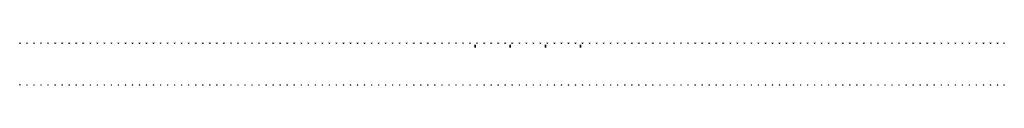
# Model space of a CAD drawing. Header units: millimetres. Extents: x 44 to 324, y -737 to -725.
import ezdxf

# ---------------------------------------------------------------- set-up
doc = ezdxf.new("R2010")
doc.units = ezdxf.units.MM
doc.layers.add('Barandas', color=50, linetype='Continuous')
doc.layers.add('Compuerta', color=1, linetype='Continuous')

msp = doc.modelspace()

# ---------------------------------------------------------------- linework, layer by layer
at = {"layer": 'Barandas'}
for p, q in [((44.43, -724.95, 60.5), (44.43, -724.85, 60.5)), ((44.43, -724.9, 60.5), (44.57, -724.9, 60.5)), ((44.57, -724.85, 60.5), (44.57, -724.95, 60.5)), ((46.43, -724.95, 60.5), (46.43, -724.85, 60.5)), ((46.43, -724.9, 60.5), (46.57, -724.9, 60.5)), ((46.57, -724.85, 60.5), (46.57, -724.95, 60.5)), ((48.43, -724.95, 60.5), (48.43, -724.85, 60.5)), ((48.43, -724.9, 60.5), (48.57, -724.9, 60.5)), ((48.57, -724.85, 60.5), (48.57, -724.95, 60.5)), ((50.43, -724.95, 60.5), (50.43, -724.85, 60.5)), ((50.43, -724.9, 60.5), (50.57, -724.9, 60.5)), ((50.57, -724.85, 60.5), (50.57, -724.95, 60.5)), ((52.43, -724.95, 60.5), (52.43, -724.85, 60.5)), ((52.43, -724.9, 60.5), (52.57, -724.9, 60.5)), ((52.57, -724.85, 60.5), (52.57, -724.95, 60.5)), ((54.43, -724.95, 60.5), (54.43, -724.85, 60.5)), ((54.43, -724.9, 60.5), (54.57, -724.9, 60.5)), ((54.57, -724.85, 60.5), (54.57, -724.95, 60.5)), ((56.43, -724.95, 60.5), (56.43, -724.85, 60.5)), ((56.43, -724.9, 60.5), (56.57, -724.9, 60.5)), ((56.57, -724.85, 60.5), (56.57, -724.95, 60.5)), ((58.43, -724.95, 60.5), (58.43, -724.85, 60.5)), ((58.43, -724.9, 60.5), (58.57, -724.9, 60.5)), ((58.57, -724.85, 60.5), (58.57, -724.95, 60.5)), ((60.43, -724.95, 60.5), (60.43, -724.85, 60.5)), ((60.43, -724.9, 60.5), (60.57, -724.9, 60.5)), ((60.57, -724.85, 60.5), (60.57, -724.95, 60.5)), ((62.43, -724.95, 60.5), (62.43, -724.85, 60.5)), ((62.43, -724.9, 60.5), (62.57, -724.9, 60.5)), ((62.57, -724.85, 60.5), (62.57, -724.95, 60.5)), ((64.43, -724.95, 60.5), (64.43, -724.85, 60.5)), ((64.43, -724.9, 60.5), (64.57, -724.9, 60.5)), ((64.57, -724.85, 60.5), (64.57, -724.95, 60.5)), ((66.43, -724.95, 60.5), (66.43, -724.85, 60.5)), ((66.43, -724.9, 60.5), (66.57, -724.9, 60.5)), ((66.57, -724.85, 60.5), (66.57, -724.95, 60.5)), ((68.43, -724.95, 60.5), (68.43, -724.85, 60.5)), ((68.43, -724.9, 60.5), (68.57, -724.9, 60.5)), ((68.57, -724.85, 60.5), (68.57, -724.95, 60.5)), ((70.43, -724.95, 60.5), (70.43, -724.85, 60.5)), ((70.43, -724.9, 60.5), (70.57, -724.9, 60.5)), ((70.57, -724.85, 60.5), (70.57, -724.95, 60.5)), ((72.43, -724.95, 60.5), (72.43, -724.85, 60.5)), ((72.43, -724.9, 60.5), (72.57, -724.9, 60.5)), ((72.57, -724.85, 60.5), (72.57, -724.95, 60.5)), ((74.43, -724.95, 60.5), (74.43, -724.85, 60.5)), ((74.43, -724.9, 60.5), (74.57, -724.9, 60.5)), ((74.57, -724.85, 60.5), (74.57, -724.95, 60.5)), ((76.43, -724.95, 60.5), (76.43, -724.85, 60.5)), ((76.43, -724.9, 60.5), (76.57, -724.9, 60.5)), ((76.57, -724.85, 60.5), (76.57, -724.95, 60.5)), ((78.43, -724.95, 60.5), (78.43, -724.85, 60.5)), ((78.43, -724.9, 60.5), (78.57, -724.9, 60.5)), ((78.57, -724.85, 60.5), (78.57, -724.95, 60.5)), ((80.43, -724.95, 60.5), (80.43, -724.85, 60.5)), ((80.43, -724.9, 60.5), (80.57, -724.9, 60.5)), ((80.57, -724.85, 60.5), (80.57, -724.95, 60.5)), ((82.43, -724.95, 60.5), (82.43, -724.85, 60.5)), ((82.43, -724.9, 60.5), (82.57, -724.9, 60.5)), ((82.57, -724.85, 60.5), (82.57, -724.95, 60.5)), ((84.43, -724.95, 60.5), (84.43, -724.85, 60.5)), ((84.43, -724.9, 60.5), (84.57, -724.9, 60.5)), ((84.57, -724.85, 60.5), (84.57, -724.95, 60.5)), ((86.43, -724.95, 60.5), (86.43, -724.85, 60.5)), ((86.43, -724.9, 60.5), (86.57, -724.9, 60.5)), ((86.57, -724.85, 60.5), (86.57, -724.95, 60.5)), ((88.43, -724.95, 60.5), (88.43, -724.85, 60.5)), ((88.43, -724.9, 60.5), (88.57, -724.9, 60.5)), ((88.57, -724.85, 60.5), (88.57, -724.95, 60.5)), ((90.43, -724.95, 60.5), (90.43, -724.85, 60.5)), ((90.43, -724.9, 60.5), (90.57, -724.9, 60.5)), ((90.57, -724.85, 60.5), (90.57, -724.95, 60.5)), ((92.43, -724.95, 60.5), (92.43, -724.85, 60.5)), ((92.43, -724.9, 60.5), (92.57, -724.9, 60.5)), ((92.57, -724.85, 60.5), (92.57, -724.95, 60.5)), ((94.43, -724.95, 60.5), (94.43, -724.85, 60.5)), ((94.43, -724.9, 60.5), (94.57, -724.9, 60.5)), ((94.57, -724.85, 60.5), (94.57, -724.95, 60.5)), ((96.43, -724.95, 60.5), (96.43, -724.85, 60.5)), ((96.43, -724.9, 60.5), (96.57, -724.9, 60.5)), ((96.57, -724.85, 60.5), (96.57, -724.95, 60.5)), ((98.43, -724.95, 60.5), (98.43, -724.85, 60.5)), ((98.43, -724.9, 60.5), (98.57, -724.9, 60.5)), ((98.57, -724.85, 60.5), (98.57, -724.95, 60.5)), ((100.43, -724.95, 60.5), (100.43, -724.85, 60.5)), ((100.43, -724.9, 60.5), (100.57, -724.9, 60.5)), ((100.57, -724.85, 60.5), (100.57, -724.95, 60.5)), ((102.43, -724.95, 60.5), (102.43, -724.85, 60.5)), ((102.43, -724.9, 60.5), (102.57, -724.9, 60.5)), ((102.57, -724.85, 60.5), (102.57, -724.95, 60.5)), ((104.43, -724.95, 60.5), (104.43, -724.85, 60.5)), ((104.43, -724.9, 60.5), (104.57, -724.9, 60.5)), ((104.57, -724.85, 60.5), (104.57, -724.95, 60.5)), ((106.43, -724.95, 60.5), (106.43, -724.85, 60.5)), ((106.43, -724.9, 60.5), (106.57, -724.9, 60.5)), ((106.57, -724.85, 60.5), (106.57, -724.95, 60.5)), ((108.43, -724.95, 60.5), (108.43, -724.85, 60.5)), ((108.43, -724.9, 60.5), (108.57, -724.9, 60.5)), ((108.57, -724.85, 60.5), (108.57, -724.95, 60.5)), ((110.43, -724.95, 60.5), (110.43, -724.85, 60.5)), ((110.43, -724.9, 60.5), (110.57, -724.9, 60.5)), ((110.57, -724.85, 60.5), (110.57, -724.95, 60.5)), ((112.43, -724.95, 60.5), (112.43, -724.85, 60.5)), ((112.43, -724.9, 60.5), (112.57, -724.9, 60.5)), ((112.57, -724.85, 60.5), (112.57, -724.95, 60.5)), ((114.43, -724.95, 60.5), (114.43, -724.85, 60.5)), ((114.43, -724.9, 60.5), (114.57, -724.9, 60.5)), ((114.57, -724.85, 60.5), (114.57, -724.95, 60.5)), ((116.43, -724.95, 60.5), (116.43, -724.85, 60.5)), ((116.43, -724.9, 60.5), (116.57, -724.9, 60.5)), ((116.57, -724.85, 60.5), (116.57, -724.95, 60.5)), ((118.43, -724.95, 60.5), (118.43, -724.85, 60.5)), ((118.43, -724.9, 60.5), (118.57, -724.9, 60.5)), ((118.57, -724.85, 60.5), (118.57, -724.95, 60.5)), ((120.43, -724.95, 60.5), (120.43, -724.85, 60.5)), ((120.43, -724.9, 60.5), (120.57, -724.9, 60.5)), ((120.57, -724.85, 60.5), (120.57, -724.95, 60.5)), ((122.43, -724.95, 60.5), (122.43, -724.85, 60.5)), ((122.43, -724.9, 60.5), (122.57, -724.9, 60.5)), ((122.57, -724.85, 60.5), (122.57, -724.95, 60.5)), ((124.43, -724.95, 60.5), (124.43, -724.85, 60.5)), ((124.43, -724.9, 60.5), (124.57, -724.9, 60.5)), ((124.57, -724.85, 60.5), (124.57, -724.95, 60.5)), ((126.43, -724.95, 60.5), (126.43, -724.85, 60.5)), ((126.43, -724.9, 60.5), (126.57, -724.9, 60.5)), ((126.57, -724.85, 60.5), (126.57, -724.95, 60.5)), ((128.43, -724.95, 60.5), (128.43, -724.85, 60.5)), ((128.43, -724.9, 60.5), (128.57, -724.9, 60.5)), ((128.57, -724.85, 60.5), (128.57, -724.95, 60.5)), ((130.43, -724.95, 60.5), (130.43, -724.85, 60.5)), ((130.43, -724.9, 60.5), (130.57, -724.9, 60.5)), ((130.57, -724.85, 60.5), (130.57, -724.95, 60.5)), ((132.43, -724.95, 60.5), (132.43, -724.85, 60.5)), ((132.43, -724.9, 60.5), (132.57, -724.9, 60.5)), ((132.57, -724.85, 60.5), (132.57, -724.95, 60.5)), ((134.43, -724.95, 60.5), (134.43, -724.85, 60.5)), ((134.43, -724.9, 60.5), (134.57, -724.9, 60.5)), ((134.57, -724.85, 60.5), (134.57, -724.95, 60.5)), ((136.43, -724.95, 60.5), (136.43, -724.85, 60.5)), ((136.43, -724.9, 60.5), (136.57, -724.9, 60.5)), ((136.57, -724.85, 60.5), (136.57, -724.95, 60.5)), ((138.43, -724.95, 60.5), (138.43, -724.85, 60.5)), ((138.43, -724.9, 60.5), (138.57, -724.9, 60.5)), ((138.57, -724.85, 60.5), (138.57, -724.95, 60.5)), ((140.43, -724.95, 60.5), (140.43, -724.85, 60.5)), ((140.43, -724.9, 60.5), (140.57, -724.9, 60.5)), ((140.57, -724.85, 60.5), (140.57, -724.95, 60.5)), ((142.43, -724.95, 60.5), (142.43, -724.85, 60.5)), ((142.43, -724.9, 60.5), (142.57, -724.9, 60.5)), ((142.57, -724.85, 60.5), (142.57, -724.95, 60.5)), ((144.43, -724.95, 60.5), (144.43, -724.85, 60.5)), ((144.43, -724.9, 60.5), (144.57, -724.9, 60.5)), ((144.57, -724.85, 60.5), (144.57, -724.95, 60.5)), ((146.43, -724.95, 60.5), (146.43, -724.85, 60.5)), ((146.43, -724.9, 60.5), (146.57, -724.9, 60.5)), ((146.57, -724.85, 60.5), (146.57, -724.95, 60.5)), ((148.43, -724.95, 60.5), (148.43, -724.85, 60.5)), ((148.43, -724.9, 60.5), (148.57, -724.9, 60.5)), ((148.57, -724.85, 60.5), (148.57, -724.95, 60.5)), ((150.43, -724.95, 60.5), (150.43, -724.85, 60.5)), ((150.43, -724.9, 60.5), (150.57, -724.9, 60.5)), ((150.57, -724.85, 60.5), (150.57, -724.95, 60.5)), ((152.43, -724.95, 60.5), (152.43, -724.85, 60.5)), ((152.43, -724.9, 60.5), (152.57, -724.9, 60.5)), ((152.57, -724.85, 60.5), (152.57, -724.95, 60.5)), ((154.43, -724.95, 60.5), (154.43, -724.85, 60.5)), ((154.43, -724.9, 60.5), (154.57, -724.9, 60.5)), ((154.57, -724.85, 60.5), (154.57, -724.95, 60.5)), ((156.43, -724.95, 60.5), (156.43, -724.85, 60.5)), ((156.43, -724.9, 60.5), (156.57, -724.9, 60.5)), ((156.57, -724.85, 60.5), (156.57, -724.95, 60.5)), ((158.43, -724.95, 60.5), (158.43, -724.85, 60.5)), ((158.43, -724.9, 60.5), (158.57, -724.9, 60.5)), ((158.57, -724.85, 60.5), (158.57, -724.95, 60.5)), ((160.43, -724.95, 60.5), (160.43, -724.85, 60.5)), ((160.43, -724.9, 60.5), (160.57, -724.9, 60.5)), ((160.57, -724.85, 60.5), (160.57, -724.95, 60.5)), ((162.43, -724.95, 60.5), (162.43, -724.85, 60.5)), ((162.43, -724.9, 60.5), (162.57, -724.9, 60.5)), ((162.57, -724.85, 60.5), (162.57, -724.95, 60.5)), ((164.43, -724.95, 60.5), (164.43, -724.85, 60.5)), ((164.43, -724.9, 60.5), (164.57, -724.9, 60.5)), ((164.57, -724.85, 60.5), (164.57, -724.95, 60.5)), ((166.43, -724.95, 60.5), (166.43, -724.85, 60.5)), ((166.43, -724.9, 60.5), (166.57, -724.9, 60.5)), ((166.57, -724.85, 60.5), (166.57, -724.95, 60.5)), ((168.43, -724.95, 60.5), (168.43, -724.85, 60.5)), ((168.43, -724.9, 60.5), (168.57, -724.9, 60.5)), ((168.57, -724.85, 60.5), (168.57, -724.95, 60.5)), ((170.43, -724.95, 60.5), (170.43, -724.85, 60.5)), ((170.43, -724.9, 60.5), (170.57, -724.9, 60.5)), ((170.57, -724.85, 60.5), (170.57, -724.95, 60.5)), ((172.43, -724.95, 60.5), (172.43, -724.85, 60.5)), ((172.43, -724.9, 60.5), (172.57, -724.9, 60.5)), ((172.57, -724.85, 60.5), (172.57, -724.95, 60.5)), ((174.43, -724.95, 60.5), (174.43, -724.85, 60.5)), ((174.43, -724.9, 60.5), (174.57, -724.9, 60.5)), ((174.57, -724.85, 60.5), (174.57, -724.95, 60.5)), ((176.43, -724.95, 60.5), (176.43, -724.85, 60.5)), ((176.43, -724.9, 60.5), (176.57, -724.9, 60.5)), ((176.57, -724.85, 60.5), (176.57, -724.95, 60.5)), ((178.43, -724.95, 60.5), (178.43, -724.85, 60.5)), ((178.43, -724.9, 60.5), (178.57, -724.9, 60.5)), ((178.57, -724.85, 60.5), (178.57, -724.95, 60.5)), ((180.43, -724.95, 60.5), (180.43, -724.85, 60.5)), ((180.43, -724.9, 60.5), (180.57, -724.9, 60.5)), ((180.57, -724.85, 60.5), (180.57, -724.95, 60.5)), ((182.43, -724.95, 60.5), (182.43, -724.85, 60.5)), ((182.43, -724.9, 60.5), (182.57, -724.9, 60.5)), ((182.57, -724.85, 60.5), (182.57, -724.95, 60.5)), ((184.43, -724.95, 60.5), (184.43, -724.85, 60.5)), ((184.43, -724.9, 60.5), (184.57, -724.9, 60.5)), ((184.57, -724.85, 60.5), (184.57, -724.95, 60.5)), ((186.43, -724.95, 60.5), (186.43, -724.85, 60.5)), ((186.43, -724.9, 60.5), (186.57, -724.9, 60.5)), ((186.57, -724.85, 60.5), (186.57, -724.95, 60.5)), ((188.43, -724.95, 60.5), (188.43, -724.85, 60.5)), ((188.43, -724.9, 60.5), (188.57, -724.9, 60.5)), ((188.57, -724.85, 60.5), (188.57, -724.95, 60.5)), ((190.43, -724.95, 60.5), (190.43, -724.85, 60.5)), ((190.43, -724.9, 60.5), (190.57, -724.9, 60.5)), ((190.57, -724.85, 60.5), (190.57, -724.95, 60.5)), ((192.43, -724.95, 60.5), (192.43, -724.85, 60.5)), ((192.43, -724.9, 60.5), (192.57, -724.9, 60.5)), ((192.57, -724.85, 60.5), (192.57, -724.95, 60.5)), ((194.43, -724.95, 60.5), (194.43, -724.85, 60.5)), ((194.43, -724.9, 60.5), (194.57, -724.9, 60.5)), ((194.57, -724.85, 60.5), (194.57, -724.95, 60.5)), ((196.43, -724.95, 60.5), (196.43, -724.85, 60.5)), ((196.43, -724.9, 60.5), (196.57, -724.9, 60.5)), ((196.57, -724.85, 60.5), (196.57, -724.95, 60.5)), ((198.43, -724.95, 60.5), (198.43, -724.85, 60.5)), ((198.43, -724.9, 60.5), (198.57, -724.9, 60.5)), ((198.57, -724.85, 60.5), (198.57, -724.95, 60.5)), ((200.43, -724.95, 60.5), (200.43, -724.85, 60.5)), ((200.43, -724.9, 60.5), (200.57, -724.9, 60.5)), ((200.57, -724.85, 60.5), (200.57, -724.95, 60.5)), ((202.43, -724.95, 60.5), (202.43, -724.85, 60.5)), ((202.43, -724.9, 60.5), (202.57, -724.9, 60.5)), ((202.57, -724.85, 60.5), (202.57, -724.95, 60.5)), ((204.43, -724.95, 60.5), (204.43, -724.85, 60.5)), ((204.43, -724.9, 60.5), (204.57, -724.9, 60.5)), ((204.57, -724.85, 60.5), (204.57, -724.95, 60.5)), ((206.43, -724.95, 60.5), (206.43, -724.85, 60.5)), ((206.43, -724.9, 60.5), (206.57, -724.9, 60.5)), ((206.57, -724.85, 60.5), (206.57, -724.95, 60.5)), ((208.43, -724.95, 60.5), (208.43, -724.85, 60.5)), ((208.43, -724.9, 60.5), (208.57, -724.9, 60.5)), ((208.57, -724.85, 60.5), (208.57, -724.95, 60.5)), ((210.43, -724.95, 60.5), (210.43, -724.85, 60.5)), ((210.43, -724.9, 60.5), (210.57, -724.9, 60.5)), ((210.57, -724.85, 60.5), (210.57, -724.95, 60.5)), ((212.43, -724.95, 60.5), (212.43, -724.85, 60.5)), ((212.43, -724.9, 60.5), (212.57, -724.9, 60.5)), ((212.57, -724.85, 60.5), (212.57, -724.95, 60.5)), ((214.43, -724.95, 60.5), (214.43, -724.85, 60.5)), ((214.43, -724.9, 60.5), (214.57, -724.9, 60.5)), ((214.57, -724.85, 60.5), (214.57, -724.95, 60.5)), ((216.43, -724.95, 60.5), (216.43, -724.85, 60.5)), ((216.43, -724.9, 60.5), (216.57, -724.9, 60.5)), ((216.57, -724.85, 60.5), (216.57, -724.95, 60.5)), ((218.43, -724.95, 60.5), (218.43, -724.85, 60.5)), ((218.43, -724.9, 60.5), (218.57, -724.9, 60.5)), ((218.57, -724.85, 60.5), (218.57, -724.95, 60.5)), ((220.43, -724.95, 60.5), (220.43, -724.85, 60.5)), ((220.43, -724.9, 60.5), (220.57, -724.9, 60.5)), ((220.57, -724.85, 60.5), (220.57, -724.95, 60.5)), ((222.43, -724.95, 60.5), (222.43, -724.85, 60.5)), ((222.43, -724.9, 60.5), (222.57, -724.9, 60.5)), ((222.57, -724.85, 60.5), (222.57, -724.95, 60.5)), ((224.43, -724.95, 60.5), (224.43, -724.85, 60.5)), ((224.43, -724.9, 60.5), (224.57, -724.9, 60.5)), ((224.57, -724.85, 60.5), (224.57, -724.95, 60.5)), ((226.43, -724.95, 60.5), (226.43, -724.85, 60.5)), ((226.43, -724.9, 60.5), (226.57, -724.9, 60.5)), ((226.57, -724.85, 60.5), (226.57, -724.95, 60.5)), ((228.43, -724.95, 60.5), (228.43, -724.85, 60.5)), ((228.43, -724.9, 60.5), (228.57, -724.9, 60.5)), ((228.57, -724.85, 60.5), (228.57, -724.95, 60.5)), ((230.43, -724.95, 60.5), (230.43, -724.85, 60.5)), ((230.43, -724.9, 60.5), (230.57, -724.9, 60.5)), ((230.57, -724.85, 60.5), (230.57, -724.95, 60.5)), ((232.43, -724.95, 60.5), (232.43, -724.85, 60.5)), ((232.43, -724.9, 60.5), (232.57, -724.9, 60.5)), ((232.57, -724.85, 60.5), (232.57, -724.95, 60.5)), ((234.43, -724.95, 60.5), (234.43, -724.85, 60.5)), ((234.43, -724.9, 60.5), (234.57, -724.9, 60.5)), ((234.57, -724.85, 60.5), (234.57, -724.95, 60.5)), ((236.43, -724.95, 60.5), (236.43, -724.85, 60.5)), ((236.43, -724.9, 60.5), (236.57, -724.9, 60.5)), ((236.57, -724.85, 60.5), (236.57, -724.95, 60.5)), ((238.43, -724.95, 60.5), (238.43, -724.85, 60.5)), ((238.43, -724.9, 60.5), (238.57, -724.9, 60.5)), ((238.57, -724.85, 60.5), (238.57, -724.95, 60.5)), ((240.43, -724.95, 60.5), (240.43, -724.85, 60.5)), ((240.43, -724.9, 60.5), (240.57, -724.9, 60.5)), ((240.57, -724.85, 60.5), (240.57, -724.95, 60.5)), ((242.43, -724.95, 60.5), (242.43, -724.85, 60.5)), ((242.43, -724.9, 60.5), (242.57, -724.9, 60.5)), ((242.57, -724.85, 60.5), (242.57, -724.95, 60.5)), ((244.43, -724.95, 60.5), (244.43, -724.85, 60.5)), ((244.43, -724.9, 60.5), (244.57, -724.9, 60.5)), ((244.57, -724.85, 60.5), (244.57, -724.95, 60.5)), ((246.43, -724.95, 60.5), (246.43, -724.85, 60.5)), ((246.43, -724.9, 60.5), (246.57, -724.9, 60.5)), ((246.57, -724.85, 60.5), (246.57, -724.95, 60.5)), ((248.43, -724.95, 60.5), (248.43, -724.85, 60.5)), ((248.43, -724.9, 60.5), (248.57, -724.9, 60.5)), ((248.57, -724.85, 60.5), (248.57, -724.95, 60.5)), ((250.43, -724.95, 60.5), (250.43, -724.85, 60.5)), ((250.43, -724.9, 60.5), (250.57, -724.9, 60.5)), ((250.57, -724.85, 60.5), (250.57, -724.95, 60.5)), ((252.43, -724.95, 60.5), (252.43, -724.85, 60.5)), ((252.43, -724.9, 60.5), (252.57, -724.9, 60.5)), ((252.57, -724.85, 60.5), (252.57, -724.95, 60.5)), ((254.43, -724.95, 60.5), (254.43, -724.85, 60.5)), ((254.43, -724.9, 60.5), (254.57, -724.9, 60.5)), ((254.57, -724.85, 60.5), (254.57, -724.95, 60.5)), ((256.43, -724.95, 60.5), (256.43, -724.85, 60.5)), ((256.43, -724.9, 60.5), (256.57, -724.9, 60.5)), ((256.57, -724.85, 60.5), (256.57, -724.95, 60.5)), ((258.43, -724.95, 60.5), (258.43, -724.85, 60.5)), ((258.43, -724.9, 60.5), (258.57, -724.9, 60.5)), ((258.57, -724.85, 60.5), (258.57, -724.95, 60.5)), ((260.43, -724.95, 60.5), (260.43, -724.85, 60.5)), ((260.43, -724.9, 60.5), (260.57, -724.9, 60.5)), ((260.57, -724.85, 60.5), (260.57, -724.95, 60.5)), ((262.43, -724.95, 60.5), (262.43, -724.85, 60.5)), ((262.43, -724.9, 60.5), (262.57, -724.9, 60.5)), ((262.57, -724.85, 60.5), (262.57, -724.95, 60.5)), ((264.43, -724.95, 60.5), (264.43, -724.85, 60.5)), ((264.43, -724.9, 60.5), (264.57, -724.9, 60.5)), ((264.57, -724.85, 60.5), (264.57, -724.95, 60.5)), ((266.43, -724.95, 60.5), (266.43, -724.85, 60.5)), ((266.43, -724.9, 60.5), (266.57, -724.9, 60.5)), ((266.57, -724.85, 60.5), (266.57, -724.95, 60.5)), ((268.43, -724.95, 60.5), (268.43, -724.85, 60.5)), ((268.43, -724.9, 60.5), (268.57, -724.9, 60.5)), ((268.57, -724.85, 60.5), (268.57, -724.95, 60.5)), ((270.43, -724.95, 60.5), (270.43, -724.85, 60.5)), ((270.43, -724.9, 60.5), (270.57, -724.9, 60.5)), ((270.57, -724.85, 60.5), (270.57, -724.95, 60.5)), ((272.43, -724.95, 60.5), (272.43, -724.85, 60.5)), ((272.43, -724.9, 60.5), (272.57, -724.9, 60.5)), ((272.57, -724.85, 60.5), (272.57, -724.95, 60.5)), ((274.43, -724.95, 60.5), (274.43, -724.85, 60.5)), ((274.43, -724.9, 60.5), (274.57, -724.9, 60.5)), ((274.57, -724.85, 60.5), (274.57, -724.95, 60.5)), ((276.43, -724.95, 60.5), (276.43, -724.85, 60.5)), ((276.43, -724.9, 60.5), (276.57, -724.9, 60.5)), ((276.57, -724.85, 60.5), (276.57, -724.95, 60.5)), ((278.43, -724.95, 60.5), (278.43, -724.85, 60.5)), ((278.43, -724.9, 60.5), (278.57, -724.9, 60.5)), ((278.57, -724.85, 60.5), (278.57, -724.95, 60.5)), ((280.43, -724.95, 60.5), (280.43, -724.85, 60.5)), ((280.43, -724.9, 60.5), (280.57, -724.9, 60.5)), ((280.57, -724.85, 60.5), (280.57, -724.95, 60.5)), ((282.43, -724.95, 60.5), (282.43, -724.85, 60.5)), ((282.43, -724.9, 60.5), (282.57, -724.9, 60.5)), ((282.57, -724.85, 60.5), (282.57, -724.95, 60.5)), ((284.43, -724.95, 60.5), (284.43, -724.85, 60.5)), ((284.43, -724.9, 60.5), (284.57, -724.9, 60.5)), ((284.57, -724.85, 60.5), (284.57, -724.95, 60.5)), ((286.43, -724.95, 60.5), (286.43, -724.85, 60.5)), ((286.43, -724.9, 60.5), (286.57, -724.9, 60.5)), ((286.57, -724.85, 60.5), (286.57, -724.95, 60.5)), ((288.43, -724.95, 60.5), (288.43, -724.85, 60.5)), ((288.43, -724.9, 60.5), (288.57, -724.9, 60.5)), ((288.57, -724.85, 60.5), (288.57, -724.95, 60.5)), ((290.43, -724.95, 60.5), (290.43, -724.85, 60.5)), ((290.43, -724.9, 60.5), (290.57, -724.9, 60.5)), ((290.57, -724.85, 60.5), (290.57, -724.95, 60.5)), ((292.43, -724.95, 60.5), (292.43, -724.85, 60.5)), ((292.43, -724.9, 60.5), (292.57, -724.9, 60.5)), ((292.57, -724.85, 60.5), (292.57, -724.95, 60.5)), ((294.43, -724.95, 60.5), (294.43, -724.85, 60.5)), ((294.43, -724.9, 60.5), (294.57, -724.9, 60.5)), ((294.57, -724.85, 60.5), (294.57, -724.95, 60.5)), ((296.43, -724.95, 60.5), (296.43, -724.85, 60.5)), ((296.43, -724.9, 60.5), (296.57, -724.9, 60.5)), ((296.57, -724.85, 60.5), (296.57, -724.95, 60.5)), ((298.43, -724.95, 60.5), (298.43, -724.85, 60.5)), ((298.43, -724.9, 60.5), (298.57, -724.9, 60.5)), ((298.57, -724.85, 60.5), (298.57, -724.95, 60.5)), ((300.43, -724.95, 60.5), (300.43, -724.85, 60.5)), ((300.43, -724.9, 60.5), (300.57, -724.9, 60.5)), ((300.57, -724.85, 60.5), (300.57, -724.95, 60.5)), ((302.43, -724.95, 60.5), (302.43, -724.85, 60.5)), ((302.43, -724.9, 60.5), (302.57, -724.9, 60.5)), ((302.57, -724.85, 60.5), (302.57, -724.95, 60.5)), ((304.43, -724.95, 60.5), (304.43, -724.85, 60.5)), ((304.43, -724.9, 60.5), (304.57, -724.9, 60.5)), ((304.57, -724.85, 60.5), (304.57, -724.95, 60.5)), ((306.43, -724.95, 60.5), (306.43, -724.85, 60.5)), ((306.43, -724.9, 60.5), (306.57, -724.9, 60.5)), ((306.57, -724.85, 60.5), (306.57, -724.95, 60.5)), ((308.43, -724.95, 60.5), (308.43, -724.85, 60.5)), ((308.43, -724.9, 60.5), (308.57, -724.9, 60.5)), ((308.57, -724.85, 60.5), (308.57, -724.95, 60.5)), ((310.43, -724.95, 60.5), (310.43, -724.85, 60.5)), ((310.43, -724.9, 60.5), (310.57, -724.9, 60.5)), ((310.57, -724.85, 60.5), (310.57, -724.95, 60.5)), ((312.43, -724.95, 60.5), (312.43, -724.85, 60.5)), ((312.43, -724.9, 60.5), (312.57, -724.9, 60.5)), ((312.57, -724.85, 60.5), (312.57, -724.95, 60.5)), ((314.43, -724.95, 60.5), (314.43, -724.85, 60.5)), ((314.43, -724.9, 60.5), (314.57, -724.9, 60.5)), ((314.57, -724.85, 60.5), (314.57, -724.95, 60.5)), ((316.43, -724.95, 60.5), (316.43, -724.85, 60.5)), ((316.43, -724.9, 60.5), (316.57, -724.9, 60.5)), ((316.57, -724.85, 60.5), (316.57, -724.95, 60.5)), ((318.43, -724.95, 60.5), (318.43, -724.85, 60.5)), ((318.43, -724.9, 60.5), (318.57, -724.9, 60.5)), ((318.57, -724.85, 60.5), (318.57, -724.95, 60.5)), ((320.43, -724.95, 60.5), (320.43, -724.85, 60.5)), ((320.43, -724.9, 60.5), (320.57, -724.9, 60.5)), ((320.57, -724.85, 60.5), (320.57, -724.95, 60.5)), ((322.43, -724.95, 60.5), (322.43, -724.85, 60.5)), ((322.43, -724.9, 60.5), (322.57, -724.9, 60.5)), ((322.57, -724.85, 60.5), (322.57, -724.95, 60.5)), ((324.29, -724.95, 60.5), (324.29, -724.85, 60.5)), ((324.29, -724.9, 60.5), (324.43, -724.9, 60.5)), ((324.43, -724.85, 60.5), (324.43, -724.95, 60.5)), ((44.43, -736.75, 60.5), (44.43, -736.85, 60.5)), ((44.43, -736.8, 60.5), (44.57, -736.8, 60.5)), ((44.57, -736.85, 60.5), (44.57, -736.75, 60.5)), ((46.43, -736.75, 60.5), (46.43, -736.85, 60.5)), ((46.43, -736.8, 60.5), (46.57, -736.8, 60.5)), ((46.57, -736.85, 60.5), (46.57, -736.75, 60.5)), ((48.43, -736.75, 60.5), (48.43, -736.85, 60.5)), ((48.43, -736.8, 60.5), (48.57, -736.8, 60.5)), ((48.57, -736.85, 60.5), (48.57, -736.75, 60.5)), ((50.43, -736.75, 60.5), (50.43, -736.85, 60.5)), ((50.43, -736.8, 60.5), (50.57, -736.8, 60.5)), ((50.57, -736.85, 60.5), (50.57, -736.75, 60.5)), ((52.43, -736.75, 60.5), (52.43, -736.85, 60.5)), ((52.43, -736.8, 60.5), (52.57, -736.8, 60.5)), ((52.57, -736.85, 60.5), (52.57, -736.75, 60.5)), ((54.43, -736.75, 60.5), (54.43, -736.85, 60.5)), ((54.43, -736.8, 60.5), (54.57, -736.8, 60.5)), ((54.57, -736.85, 60.5), (54.57, -736.75, 60.5)), ((56.43, -736.75, 60.5), (56.43, -736.85, 60.5)), ((56.43, -736.8, 60.5), (56.57, -736.8, 60.5)), ((56.57, -736.85, 60.5), (56.57, -736.75, 60.5)), ((58.43, -736.75, 60.5), (58.43, -736.85, 60.5)), ((58.43, -736.8, 60.5), (58.57, -736.8, 60.5)), ((58.57, -736.85, 60.5), (58.57, -736.75, 60.5)), ((60.43, -736.75, 60.5), (60.43, -736.85, 60.5)), ((60.43, -736.8, 60.5), (60.57, -736.8, 60.5)), ((60.57, -736.85, 60.5), (60.57, -736.75, 60.5)), ((62.43, -736.75, 60.5), (62.43, -736.85, 60.5)), ((62.43, -736.8, 60.5), (62.57, -736.8, 60.5)), ((62.57, -736.85, 60.5), (62.57, -736.75, 60.5)), ((64.43, -736.75, 60.5), (64.43, -736.85, 60.5)), ((64.43, -736.8, 60.5), (64.57, -736.8, 60.5)), ((64.57, -736.85, 60.5), (64.57, -736.75, 60.5)), ((66.43, -736.75, 60.5), (66.43, -736.85, 60.5)), ((66.43, -736.8, 60.5), (66.57, -736.8, 60.5)), ((66.57, -736.85, 60.5), (66.57, -736.75, 60.5)), ((68.43, -736.75, 60.5), (68.43, -736.85, 60.5)), ((68.43, -736.8, 60.5), (68.57, -736.8, 60.5)), ((68.57, -736.85, 60.5), (68.57, -736.75, 60.5)), ((70.43, -736.75, 60.5), (70.43, -736.85, 60.5)), ((70.43, -736.8, 60.5), (70.57, -736.8, 60.5)), ((70.57, -736.85, 60.5), (70.57, -736.75, 60.5)), ((72.43, -736.75, 60.5), (72.43, -736.85, 60.5)), ((72.43, -736.8, 60.5), (72.57, -736.8, 60.5)), ((72.57, -736.85, 60.5), (72.57, -736.75, 60.5)), ((74.43, -736.75, 60.5), (74.43, -736.85, 60.5)), ((74.43, -736.8, 60.5), (74.57, -736.8, 60.5)), ((74.57, -736.85, 60.5), (74.57, -736.75, 60.5)), ((76.43, -736.75, 60.5), (76.43, -736.85, 60.5)), ((76.43, -736.8, 60.5), (76.57, -736.8, 60.5)), ((76.57, -736.85, 60.5), (76.57, -736.75, 60.5)), ((78.43, -736.75, 60.5), (78.43, -736.85, 60.5)), ((78.43, -736.8, 60.5), (78.57, -736.8, 60.5)), ((78.57, -736.85, 60.5), (78.57, -736.75, 60.5)), ((80.43, -736.75, 60.5), (80.43, -736.85, 60.5)), ((80.43, -736.8, 60.5), (80.57, -736.8, 60.5)), ((80.57, -736.85, 60.5), (80.57, -736.75, 60.5)), ((82.43, -736.75, 60.5), (82.43, -736.85, 60.5)), ((82.43, -736.8, 60.5), (82.57, -736.8, 60.5)), ((82.57, -736.85, 60.5), (82.57, -736.75, 60.5)), ((84.43, -736.75, 60.5), (84.43, -736.85, 60.5)), ((84.43, -736.8, 60.5), (84.57, -736.8, 60.5)), ((84.57, -736.85, 60.5), (84.57, -736.75, 60.5)), ((86.43, -736.75, 60.5), (86.43, -736.85, 60.5)), ((86.43, -736.8, 60.5), (86.57, -736.8, 60.5)), ((86.57, -736.85, 60.5), (86.57, -736.75, 60.5)), ((88.43, -736.75, 60.5), (88.43, -736.85, 60.5)), ((88.43, -736.8, 60.5), (88.57, -736.8, 60.5)), ((88.57, -736.85, 60.5), (88.57, -736.75, 60.5)), ((90.43, -736.75, 60.5), (90.43, -736.85, 60.5)), ((90.43, -736.8, 60.5), (90.57, -736.8, 60.5)), ((90.57, -736.85, 60.5), (90.57, -736.75, 60.5)), ((92.43, -736.75, 60.5), (92.43, -736.85, 60.5)), ((92.43, -736.8, 60.5), (92.57, -736.8, 60.5)), ((92.57, -736.85, 60.5), (92.57, -736.75, 60.5)), ((94.43, -736.75, 60.5), (94.43, -736.85, 60.5)), ((94.43, -736.8, 60.5), (94.57, -736.8, 60.5)), ((94.57, -736.85, 60.5), (94.57, -736.75, 60.5)), ((96.43, -736.75, 60.5), (96.43, -736.85, 60.5)), ((96.43, -736.8, 60.5), (96.57, -736.8, 60.5)), ((96.57, -736.85, 60.5), (96.57, -736.75, 60.5)), ((98.43, -736.75, 60.5), (98.43, -736.85, 60.5)), ((98.43, -736.8, 60.5), (98.57, -736.8, 60.5)), ((98.57, -736.85, 60.5), (98.57, -736.75, 60.5)), ((100.43, -736.75, 60.5), (100.43, -736.85, 60.5)), ((100.43, -736.8, 60.5), (100.57, -736.8, 60.5)), ((100.57, -736.85, 60.5), (100.57, -736.75, 60.5)), ((102.43, -736.75, 60.5), (102.43, -736.85, 60.5)), ((102.43, -736.8, 60.5), (102.57, -736.8, 60.5)), ((102.57, -736.85, 60.5), (102.57, -736.75, 60.5)), ((104.43, -736.75, 60.5), (104.43, -736.85, 60.5)), ((104.43, -736.8, 60.5), (104.57, -736.8, 60.5)), ((104.57, -736.85, 60.5), (104.57, -736.75, 60.5)), ((106.43, -736.75, 60.5), (106.43, -736.85, 60.5)), ((106.43, -736.8, 60.5), (106.57, -736.8, 60.5)), ((106.57, -736.85, 60.5), (106.57, -736.75, 60.5)), ((108.43, -736.75, 60.5), (108.43, -736.85, 60.5)), ((108.43, -736.8, 60.5), (108.57, -736.8, 60.5)), ((108.57, -736.85, 60.5), (108.57, -736.75, 60.5)), ((110.43, -736.75, 60.5), (110.43, -736.85, 60.5)), ((110.43, -736.8, 60.5), (110.57, -736.8, 60.5)), ((110.57, -736.85, 60.5), (110.57, -736.75, 60.5)), ((112.43, -736.75, 60.5), (112.43, -736.85, 60.5)), ((112.43, -736.8, 60.5), (112.57, -736.8, 60.5)), ((112.57, -736.85, 60.5), (112.57, -736.75, 60.5)), ((114.43, -736.75, 60.5), (114.43, -736.85, 60.5)), ((114.43, -736.8, 60.5), (114.57, -736.8, 60.5)), ((114.57, -736.85, 60.5), (114.57, -736.75, 60.5)), ((116.43, -736.75, 60.5), (116.43, -736.85, 60.5)), ((116.43, -736.8, 60.5), (116.57, -736.8, 60.5)), ((116.57, -736.85, 60.5), (116.57, -736.75, 60.5)), ((118.43, -736.75, 60.5), (118.43, -736.85, 60.5)), ((118.43, -736.8, 60.5), (118.57, -736.8, 60.5)), ((118.57, -736.85, 60.5), (118.57, -736.75, 60.5)), ((120.43, -736.75, 60.5), (120.43, -736.85, 60.5)), ((120.43, -736.8, 60.5), (120.57, -736.8, 60.5)), ((120.57, -736.85, 60.5), (120.57, -736.75, 60.5)), ((122.43, -736.75, 60.5), (122.43, -736.85, 60.5)), ((122.43, -736.8, 60.5), (122.57, -736.8, 60.5)), ((122.57, -736.85, 60.5), (122.57, -736.75, 60.5)), ((124.43, -736.75, 60.5), (124.43, -736.85, 60.5)), ((124.43, -736.8, 60.5), (124.57, -736.8, 60.5)), ((124.57, -736.85, 60.5), (124.57, -736.75, 60.5)), ((126.43, -736.75, 60.5), (126.43, -736.85, 60.5)), ((126.43, -736.8, 60.5), (126.57, -736.8, 60.5)), ((126.57, -736.85, 60.5), (126.57, -736.75, 60.5)), ((128.43, -736.75, 60.5), (128.43, -736.85, 60.5)), ((128.43, -736.8, 60.5), (128.57, -736.8, 60.5)), ((128.57, -736.85, 60.5), (128.57, -736.75, 60.5)), ((130.43, -736.75, 60.5), (130.43, -736.85, 60.5)), ((130.43, -736.8, 60.5), (130.57, -736.8, 60.5)), ((130.57, -736.85, 60.5), (130.57, -736.75, 60.5)), ((132.43, -736.75, 60.5), (132.43, -736.85, 60.5)), ((132.43, -736.8, 60.5), (132.57, -736.8, 60.5)), ((132.57, -736.85, 60.5), (132.57, -736.75, 60.5)), ((134.43, -736.75, 60.5), (134.43, -736.85, 60.5)), ((134.43, -736.8, 60.5), (134.57, -736.8, 60.5)), ((134.57, -736.85, 60.5), (134.57, -736.75, 60.5)), ((136.43, -736.75, 60.5), (136.43, -736.85, 60.5)), ((136.43, -736.8, 60.5), (136.57, -736.8, 60.5)), ((136.57, -736.85, 60.5), (136.57, -736.75, 60.5)), ((138.43, -736.75, 60.5), (138.43, -736.85, 60.5)), ((138.43, -736.8, 60.5), (138.57, -736.8, 60.5)), ((138.57, -736.85, 60.5), (138.57, -736.75, 60.5)), ((140.43, -736.75, 60.5), (140.43, -736.85, 60.5)), ((140.43, -736.8, 60.5), (140.57, -736.8, 60.5)), ((140.57, -736.85, 60.5), (140.57, -736.75, 60.5)), ((142.43, -736.75, 60.5), (142.43, -736.85, 60.5)), ((142.43, -736.8, 60.5), (142.57, -736.8, 60.5)), ((142.57, -736.85, 60.5), (142.57, -736.75, 60.5)), ((144.43, -736.75, 60.5), (144.43, -736.85, 60.5)), ((144.43, -736.8, 60.5), (144.57, -736.8, 60.5)), ((144.57, -736.85, 60.5), (144.57, -736.75, 60.5)), ((146.43, -736.75, 60.5), (146.43, -736.85, 60.5)), ((146.43, -736.8, 60.5), (146.57, -736.8, 60.5)), ((146.57, -736.85, 60.5), (146.57, -736.75, 60.5)), ((148.43, -736.75, 60.5), (148.43, -736.85, 60.5)), ((148.43, -736.8, 60.5), (148.57, -736.8, 60.5)), ((148.57, -736.85, 60.5), (148.57, -736.75, 60.5)), ((150.43, -736.75, 60.5), (150.43, -736.85, 60.5)), ((150.43, -736.8, 60.5), (150.57, -736.8, 60.5)), ((150.57, -736.85, 60.5), (150.57, -736.75, 60.5)), ((152.43, -736.75, 60.5), (152.43, -736.85, 60.5)), ((152.43, -736.8, 60.5), (152.57, -736.8, 60.5)), ((152.57, -736.85, 60.5), (152.57, -736.75, 60.5)), ((154.43, -736.75, 60.5), (154.43, -736.85, 60.5)), ((154.43, -736.8, 60.5), (154.57, -736.8, 60.5)), ((154.57, -736.85, 60.5), (154.57, -736.75, 60.5)), ((156.43, -736.75, 60.5), (156.43, -736.85, 60.5)), ((156.43, -736.8, 60.5), (156.57, -736.8, 60.5)), ((156.57, -736.85, 60.5), (156.57, -736.75, 60.5)), ((158.43, -736.75, 60.5), (158.43, -736.85, 60.5)), ((158.43, -736.8, 60.5), (158.57, -736.8, 60.5)), ((158.57, -736.85, 60.5), (158.57, -736.75, 60.5)), ((160.43, -736.75, 60.5), (160.43, -736.85, 60.5)), ((160.43, -736.8, 60.5), (160.57, -736.8, 60.5)), ((160.57, -736.85, 60.5), (160.57, -736.75, 60.5)), ((162.43, -736.75, 60.5), (162.43, -736.85, 60.5)), ((162.43, -736.8, 60.5), (162.57, -736.8, 60.5)), ((162.57, -736.85, 60.5), (162.57, -736.75, 60.5)), ((164.43, -736.75, 60.5), (164.43, -736.85, 60.5)), ((164.43, -736.8, 60.5), (164.57, -736.8, 60.5)), ((164.57, -736.85, 60.5), (164.57, -736.75, 60.5)), ((166.43, -736.75, 60.5), (166.43, -736.85, 60.5)), ((166.43, -736.8, 60.5), (166.57, -736.8, 60.5)), ((166.57, -736.85, 60.5), (166.57, -736.75, 60.5)), ((168.43, -736.75, 60.5), (168.43, -736.85, 60.5)), ((168.43, -736.8, 60.5), (168.57, -736.8, 60.5)), ((168.57, -736.85, 60.5), (168.57, -736.75, 60.5)), ((170.43, -736.75, 60.5), (170.43, -736.85, 60.5)), ((170.43, -736.8, 60.5), (170.57, -736.8, 60.5)), ((170.57, -736.85, 60.5), (170.57, -736.75, 60.5)), ((172.43, -736.75, 60.5), (172.43, -736.85, 60.5)), ((172.43, -736.8, 60.5), (172.57, -736.8, 60.5)), ((172.57, -736.85, 60.5), (172.57, -736.75, 60.5)), ((174.43, -736.75, 60.5), (174.43, -736.85, 60.5)), ((174.43, -736.8, 60.5), (174.57, -736.8, 60.5)), ((174.57, -736.85, 60.5), (174.57, -736.75, 60.5)), ((176.43, -736.75, 60.5), (176.43, -736.85, 60.5)), ((176.43, -736.8, 60.5), (176.57, -736.8, 60.5)), ((176.57, -736.85, 60.5), (176.57, -736.75, 60.5)), ((178.43, -736.75, 60.5), (178.43, -736.85, 60.5)), ((178.43, -736.8, 60.5), (178.57, -736.8, 60.5)), ((178.57, -736.85, 60.5), (178.57, -736.75, 60.5)), ((180.43, -736.75, 60.5), (180.43, -736.85, 60.5)), ((180.43, -736.8, 60.5), (180.57, -736.8, 60.5)), ((180.57, -736.85, 60.5), (180.57, -736.75, 60.5)), ((182.43, -736.75, 60.5), (182.43, -736.85, 60.5)), ((182.43, -736.8, 60.5), (182.57, -736.8, 60.5)), ((182.57, -736.85, 60.5), (182.57, -736.75, 60.5)), ((184.43, -736.75, 60.5), (184.43, -736.85, 60.5)), ((184.43, -736.8, 60.5), (184.57, -736.8, 60.5)), ((184.57, -736.85, 60.5), (184.57, -736.75, 60.5)), ((186.43, -736.75, 60.5), (186.43, -736.85, 60.5)), ((186.43, -736.8, 60.5), (186.57, -736.8, 60.5)), ((186.57, -736.85, 60.5), (186.57, -736.75, 60.5)), ((188.43, -736.75, 60.5), (188.43, -736.85, 60.5)), ((188.43, -736.8, 60.5), (188.57, -736.8, 60.5)), ((188.57, -736.85, 60.5), (188.57, -736.75, 60.5)), ((190.43, -736.75, 60.5), (190.43, -736.85, 60.5)), ((190.43, -736.8, 60.5), (190.57, -736.8, 60.5)), ((190.57, -736.85, 60.5), (190.57, -736.75, 60.5)), ((192.43, -736.75, 60.5), (192.43, -736.85, 60.5)), ((192.43, -736.8, 60.5), (192.57, -736.8, 60.5)), ((192.57, -736.85, 60.5), (192.57, -736.75, 60.5)), ((194.43, -736.75, 60.5), (194.43, -736.85, 60.5)), ((194.43, -736.8, 60.5), (194.57, -736.8, 60.5)), ((194.57, -736.85, 60.5), (194.57, -736.75, 60.5)), ((196.43, -736.75, 60.5), (196.43, -736.85, 60.5)), ((196.43, -736.8, 60.5), (196.57, -736.8, 60.5)), ((196.57, -736.85, 60.5), (196.57, -736.75, 60.5)), ((198.43, -736.75, 60.5), (198.43, -736.85, 60.5)), ((198.43, -736.8, 60.5), (198.57, -736.8, 60.5)), ((198.57, -736.85, 60.5), (198.57, -736.75, 60.5)), ((200.43, -736.75, 60.5), (200.43, -736.85, 60.5)), ((200.43, -736.8, 60.5), (200.57, -736.8, 60.5)), ((200.57, -736.85, 60.5), (200.57, -736.75, 60.5)), ((202.43, -736.75, 60.5), (202.43, -736.85, 60.5)), ((202.43, -736.8, 60.5), (202.57, -736.8, 60.5)), ((202.57, -736.85, 60.5), (202.57, -736.75, 60.5)), ((204.43, -736.75, 60.5), (204.43, -736.85, 60.5)), ((204.43, -736.8, 60.5), (204.57, -736.8, 60.5)), ((204.57, -736.85, 60.5), (204.57, -736.75, 60.5)), ((206.43, -736.75, 60.5), (206.43, -736.85, 60.5)), ((206.43, -736.8, 60.5), (206.57, -736.8, 60.5)), ((206.57, -736.85, 60.5), (206.57, -736.75, 60.5)), ((208.43, -736.75, 60.5), (208.43, -736.85, 60.5)), ((208.43, -736.8, 60.5), (208.57, -736.8, 60.5)), ((208.57, -736.85, 60.5), (208.57, -736.75, 60.5)), ((210.43, -736.75, 60.5), (210.43, -736.85, 60.5)), ((210.43, -736.8, 60.5), (210.57, -736.8, 60.5)), ((210.57, -736.85, 60.5), (210.57, -736.75, 60.5)), ((212.43, -736.75, 60.5), (212.43, -736.85, 60.5)), ((212.43, -736.8, 60.5), (212.57, -736.8, 60.5)), ((212.57, -736.85, 60.5), (212.57, -736.75, 60.5)), ((214.43, -736.75, 60.5), (214.43, -736.85, 60.5)), ((214.43, -736.8, 60.5), (214.57, -736.8, 60.5)), ((214.57, -736.85, 60.5), (214.57, -736.75, 60.5)), ((216.43, -736.75, 60.5), (216.43, -736.85, 60.5)), ((216.43, -736.8, 60.5), (216.57, -736.8, 60.5)), ((216.57, -736.85, 60.5), (216.57, -736.75, 60.5)), ((218.43, -736.75, 60.5), (218.43, -736.85, 60.5)), ((218.43, -736.8, 60.5), (218.57, -736.8, 60.5)), ((218.57, -736.85, 60.5), (218.57, -736.75, 60.5)), ((220.43, -736.75, 60.5), (220.43, -736.85, 60.5)), ((220.43, -736.8, 60.5), (220.57, -736.8, 60.5)), ((220.57, -736.85, 60.5), (220.57, -736.75, 60.5)), ((222.43, -736.75, 60.5), (222.43, -736.85, 60.5)), ((222.43, -736.8, 60.5), (222.57, -736.8, 60.5)), ((222.57, -736.85, 60.5), (222.57, -736.75, 60.5)), ((224.43, -736.75, 60.5), (224.43, -736.85, 60.5)), ((224.43, -736.8, 60.5), (224.57, -736.8, 60.5)), ((224.57, -736.85, 60.5), (224.57, -736.75, 60.5)), ((226.43, -736.75, 60.5), (226.43, -736.85, 60.5)), ((226.43, -736.8, 60.5), (226.57, -736.8, 60.5)), ((226.57, -736.85, 60.5), (226.57, -736.75, 60.5)), ((228.43, -736.75, 60.5), (228.43, -736.85, 60.5)), ((228.43, -736.8, 60.5), (228.57, -736.8, 60.5)), ((228.57, -736.85, 60.5), (228.57, -736.75, 60.5)), ((230.43, -736.75, 60.5), (230.43, -736.85, 60.5)), ((230.43, -736.8, 60.5), (230.57, -736.8, 60.5)), ((230.57, -736.85, 60.5), (230.57, -736.75, 60.5)), ((232.43, -736.75, 60.5), (232.43, -736.85, 60.5)), ((232.43, -736.8, 60.5), (232.57, -736.8, 60.5)), ((232.57, -736.85, 60.5), (232.57, -736.75, 60.5)), ((234.43, -736.75, 60.5), (234.43, -736.85, 60.5)), ((234.43, -736.8, 60.5), (234.57, -736.8, 60.5)), ((234.57, -736.85, 60.5), (234.57, -736.75, 60.5)), ((236.43, -736.75, 60.5), (236.43, -736.85, 60.5)), ((236.43, -736.8, 60.5), (236.57, -736.8, 60.5)), ((236.57, -736.85, 60.5), (236.57, -736.75, 60.5)), ((238.43, -736.75, 60.5), (238.43, -736.85, 60.5)), ((238.43, -736.8, 60.5), (238.57, -736.8, 60.5)), ((238.57, -736.85, 60.5), (238.57, -736.75, 60.5)), ((240.43, -736.75, 60.5), (240.43, -736.85, 60.5)), ((240.43, -736.8, 60.5), (240.57, -736.8, 60.5)), ((240.57, -736.85, 60.5), (240.57, -736.75, 60.5)), ((242.43, -736.75, 60.5), (242.43, -736.85, 60.5)), ((242.43, -736.8, 60.5), (242.57, -736.8, 60.5)), ((242.57, -736.85, 60.5), (242.57, -736.75, 60.5)), ((244.43, -736.75, 60.5), (244.43, -736.85, 60.5)), ((244.43, -736.8, 60.5), (244.57, -736.8, 60.5)), ((244.57, -736.85, 60.5), (244.57, -736.75, 60.5)), ((246.43, -736.75, 60.5), (246.43, -736.85, 60.5)), ((246.43, -736.8, 60.5), (246.57, -736.8, 60.5)), ((246.57, -736.85, 60.5), (246.57, -736.75, 60.5)), ((248.43, -736.75, 60.5), (248.43, -736.85, 60.5)), ((248.43, -736.8, 60.5), (248.57, -736.8, 60.5)), ((248.57, -736.85, 60.5), (248.57, -736.75, 60.5)), ((250.43, -736.75, 60.5), (250.43, -736.85, 60.5)), ((250.43, -736.8, 60.5), (250.57, -736.8, 60.5)), ((250.57, -736.85, 60.5), (250.57, -736.75, 60.5)), ((252.43, -736.75, 60.5), (252.43, -736.85, 60.5)), ((252.43, -736.8, 60.5), (252.57, -736.8, 60.5)), ((252.57, -736.85, 60.5), (252.57, -736.75, 60.5)), ((254.43, -736.75, 60.5), (254.43, -736.85, 60.5)), ((254.43, -736.8, 60.5), (254.57, -736.8, 60.5)), ((254.57, -736.85, 60.5), (254.57, -736.75, 60.5)), ((256.43, -736.75, 60.5), (256.43, -736.85, 60.5)), ((256.43, -736.8, 60.5), (256.57, -736.8, 60.5)), ((256.57, -736.85, 60.5), (256.57, -736.75, 60.5)), ((258.43, -736.75, 60.5), (258.43, -736.85, 60.5)), ((258.43, -736.8, 60.5), (258.57, -736.8, 60.5)), ((258.57, -736.85, 60.5), (258.57, -736.75, 60.5)), ((260.43, -736.75, 60.5), (260.43, -736.85, 60.5)), ((260.43, -736.8, 60.5), (260.57, -736.8, 60.5)), ((260.57, -736.85, 60.5), (260.57, -736.75, 60.5)), ((262.43, -736.75, 60.5), (262.43, -736.85, 60.5)), ((262.43, -736.8, 60.5), (262.57, -736.8, 60.5)), ((262.57, -736.85, 60.5), (262.57, -736.75, 60.5)), ((264.43, -736.75, 60.5), (264.43, -736.85, 60.5)), ((264.43, -736.8, 60.5), (264.57, -736.8, 60.5)), ((264.57, -736.85, 60.5), (264.57, -736.75, 60.5)), ((266.43, -736.75, 60.5), (266.43, -736.85, 60.5)), ((266.43, -736.8, 60.5), (266.57, -736.8, 60.5)), ((266.57, -736.85, 60.5), (266.57, -736.75, 60.5)), ((268.43, -736.75, 60.5), (268.43, -736.85, 60.5)), ((268.43, -736.8, 60.5), (268.57, -736.8, 60.5)), ((268.57, -736.85, 60.5), (268.57, -736.75, 60.5)), ((270.43, -736.75, 60.5), (270.43, -736.85, 60.5)), ((270.43, -736.8, 60.5), (270.57, -736.8, 60.5)), ((270.57, -736.85, 60.5), (270.57, -736.75, 60.5)), ((272.43, -736.75, 60.5), (272.43, -736.85, 60.5)), ((272.43, -736.8, 60.5), (272.57, -736.8, 60.5)), ((272.57, -736.85, 60.5), (272.57, -736.75, 60.5)), ((274.43, -736.75, 60.5), (274.43, -736.85, 60.5)), ((274.43, -736.8, 60.5), (274.57, -736.8, 60.5)), ((274.57, -736.85, 60.5), (274.57, -736.75, 60.5)), ((276.43, -736.75, 60.5), (276.43, -736.85, 60.5)), ((276.43, -736.8, 60.5), (276.57, -736.8, 60.5)), ((276.57, -736.85, 60.5), (276.57, -736.75, 60.5)), ((278.43, -736.75, 60.5), (278.43, -736.85, 60.5)), ((278.43, -736.8, 60.5), (278.57, -736.8, 60.5)), ((278.57, -736.85, 60.5), (278.57, -736.75, 60.5)), ((280.43, -736.75, 60.5), (280.43, -736.85, 60.5)), ((280.43, -736.8, 60.5), (280.57, -736.8, 60.5)), ((280.57, -736.85, 60.5), (280.57, -736.75, 60.5)), ((282.43, -736.75, 60.5), (282.43, -736.85, 60.5)), ((282.43, -736.8, 60.5), (282.57, -736.8, 60.5)), ((282.57, -736.85, 60.5), (282.57, -736.75, 60.5)), ((284.43, -736.75, 60.5), (284.43, -736.85, 60.5)), ((284.43, -736.8, 60.5), (284.57, -736.8, 60.5)), ((284.57, -736.85, 60.5), (284.57, -736.75, 60.5)), ((286.43, -736.75, 60.5), (286.43, -736.85, 60.5)), ((286.43, -736.8, 60.5), (286.57, -736.8, 60.5)), ((286.57, -736.85, 60.5), (286.57, -736.75, 60.5)), ((288.43, -736.75, 60.5), (288.43, -736.85, 60.5)), ((288.43, -736.8, 60.5), (288.57, -736.8, 60.5)), ((288.57, -736.85, 60.5), (288.57, -736.75, 60.5)), ((290.43, -736.75, 60.5), (290.43, -736.85, 60.5)), ((290.43, -736.8, 60.5), (290.57, -736.8, 60.5)), ((290.57, -736.85, 60.5), (290.57, -736.75, 60.5)), ((292.43, -736.75, 60.5), (292.43, -736.85, 60.5)), ((292.43, -736.8, 60.5), (292.57, -736.8, 60.5)), ((292.57, -736.85, 60.5), (292.57, -736.75, 60.5)), ((294.43, -736.75, 60.5), (294.43, -736.85, 60.5)), ((294.43, -736.8, 60.5), (294.57, -736.8, 60.5)), ((294.57, -736.85, 60.5), (294.57, -736.75, 60.5)), ((296.43, -736.75, 60.5), (296.43, -736.85, 60.5)), ((296.43, -736.8, 60.5), (296.57, -736.8, 60.5)), ((296.57, -736.85, 60.5), (296.57, -736.75, 60.5)), ((298.43, -736.75, 60.5), (298.43, -736.85, 60.5)), ((298.43, -736.8, 60.5), (298.57, -736.8, 60.5)), ((298.57, -736.85, 60.5), (298.57, -736.75, 60.5)), ((300.43, -736.75, 60.5), (300.43, -736.85, 60.5)), ((300.43, -736.8, 60.5), (300.57, -736.8, 60.5)), ((300.57, -736.85, 60.5), (300.57, -736.75, 60.5)), ((302.43, -736.75, 60.5), (302.43, -736.85, 60.5)), ((302.43, -736.8, 60.5), (302.57, -736.8, 60.5)), ((302.57, -736.85, 60.5), (302.57, -736.75, 60.5)), ((304.43, -736.75, 60.5), (304.43, -736.85, 60.5)), ((304.43, -736.8, 60.5), (304.57, -736.8, 60.5)), ((304.57, -736.85, 60.5), (304.57, -736.75, 60.5)), ((306.43, -736.75, 60.5), (306.43, -736.85, 60.5)), ((306.43, -736.8, 60.5), (306.57, -736.8, 60.5)), ((306.57, -736.85, 60.5), (306.57, -736.75, 60.5)), ((308.43, -736.75, 60.5), (308.43, -736.85, 60.5)), ((308.43, -736.8, 60.5), (308.57, -736.8, 60.5)), ((308.57, -736.85, 60.5), (308.57, -736.75, 60.5)), ((310.43, -736.75, 60.5), (310.43, -736.85, 60.5)), ((310.43, -736.8, 60.5), (310.57, -736.8, 60.5)), ((310.57, -736.85, 60.5), (310.57, -736.75, 60.5)), ((312.43, -736.75, 60.5), (312.43, -736.85, 60.5)), ((312.43, -736.8, 60.5), (312.57, -736.8, 60.5)), ((312.57, -736.85, 60.5), (312.57, -736.75, 60.5)), ((314.43, -736.75, 60.5), (314.43, -736.85, 60.5)), ((314.43, -736.8, 60.5), (314.57, -736.8, 60.5)), ((314.57, -736.85, 60.5), (314.57, -736.75, 60.5)), ((316.43, -736.75, 60.5), (316.43, -736.85, 60.5)), ((316.43, -736.8, 60.5), (316.57, -736.8, 60.5)), ((316.57, -736.85, 60.5), (316.57, -736.75, 60.5)), ((318.43, -736.75, 60.5), (318.43, -736.85, 60.5)), ((318.43, -736.8, 60.5), (318.57, -736.8, 60.5)), ((318.57, -736.85, 60.5), (318.57, -736.75, 60.5)), ((320.43, -736.75, 60.5), (320.43, -736.85, 60.5)), ((320.43, -736.8, 60.5), (320.57, -736.8, 60.5)), ((320.57, -736.85, 60.5), (320.57, -736.75, 60.5)), ((322.43, -736.75, 60.5), (322.43, -736.85, 60.5)), ((322.43, -736.8, 60.5), (322.57, -736.8, 60.5)), ((322.57, -736.85, 60.5), (322.57, -736.75, 60.5)), ((324.29, -736.75, 60.5), (324.29, -736.85, 60.5)), ((324.29, -736.8, 60.5), (324.43, -736.8, 60.5)), ((324.43, -736.85, 60.5), (324.43, -736.75, 60.5))]:
    msp.add_line(p, q, dxfattribs=at)
at = {"layer": 'Barandas', "extrusion": (1, 0, 0)}
for p, q in [((44.43, -725, 60.85), (44.43, -724.95, 60.85)), ((44.43, -725, 61.15), (44.43, -724.95, 61.15)), ((44.43, -736.7, 60.85), (44.43, -736.75, 60.85)), ((44.43, -736.7, 61.15), (44.43, -736.75, 61.15))]:
    msp.add_line(p, q, dxfattribs=at)
at = {"layer": 'Barandas', "extrusion": (1, 0, 0), "elevation": 324.43}
for points in [[(-724.85, 61.55), (-724.95, 61.55), (-724.95, 61.5), (-724.85, 61.5)], [(-736.85, 61.55), (-736.75, 61.55), (-736.75, 61.5), (-736.85, 61.5)]]:
    msp.add_lwpolyline(points, close=True, dxfattribs=at)
at = {"layer": 'Barandas', "extrusion": (1, 0, 0)}
for centre, start, end in [((-725, 61, 44.43), 270, 90), ((-725, 61.1, 44.43), 90, 270), ((-725, 60.9, 44.43), 90, 270), ((-736.7, 61.1, 44.43), 270, 90), ((-736.7, 60.9, 44.43), 270, 90), ((-736.7, 61, 44.43), 90, 270)]:
    msp.add_arc(centre, 0.05, start, end, dxfattribs=at)
at = {"layer": 'Compuerta', "extrusion": (-1, 0, -2.22045e-16)}
for centre in [(730.9, 53.35, -173.93), (730.9, 53.35, -183.93), (730.9, 53.35, -193.93), (730.9, 53.35, -203.93)]:
    msp.add_arc(centre, 5.54, 148.2146, 211.7854, dxfattribs=at)

doc.saveas('drawing.dxf')
